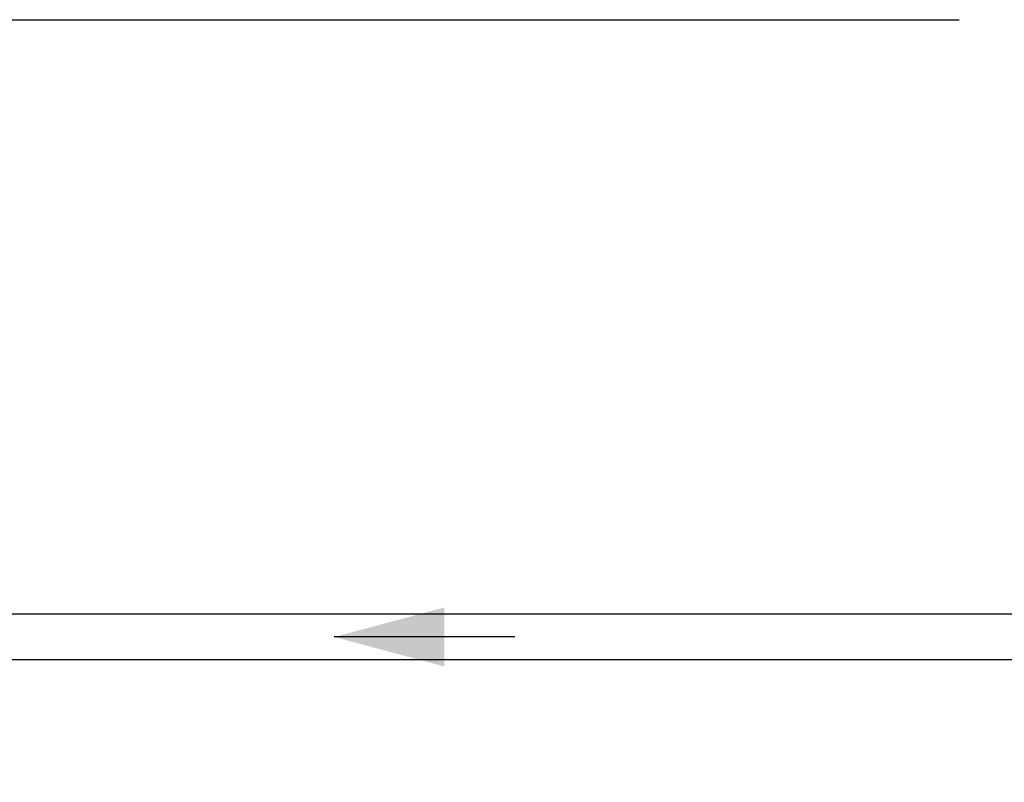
# Model space of a CAD drawing. Header units: millimetres. Extents: x 252 to 294, y 11.7 to 33.4.
# Tile 16 of 32: x 264.2 to 266.3, y 15.1 to 16.8. Entities that reach past the tile are written whole.
import ezdxf

# ---------------------------------------------------------------- set-up
doc = ezdxf.new("R2010")
doc.units = ezdxf.units.MM
doc.header["$LTSCALE"] = 10
doc.linetypes.add('HIDDEN2', pattern=[0.47625, 0.3175, -0.15875])
doc.layers.add('DI-Detalhes', color=251, linetype='HIDDEN2')
doc.layers.add('TQ-Condutos Gordura', color=2, linetype='Continuous', lineweight=25)
doc.layers.add('TQ-Sentido conduto Gordura', color=42, linetype='Continuous', lineweight=30)

msp = doc.modelspace()

# ---------------------------------------------------------------- hatches: boundary and pattern name
at = {"layer": 'TQ-Sentido conduto Gordura', "linetype": 'Continuous'}
msp.add_hatch(color=42, dxfattribs=at).paths.add_polyline_path([(264.8625, 15.4056), (265.104, 15.3409), (265.104, 15.4703)])

# ---------------------------------------------------------------- linework, layer by layer
at = {"layer": 'DI-Detalhes'}
msp.add_lwpolyline([(258.2961, 16.7599), (266.9401, 16.7599), (266.9401, 12.6709), (258.2961, 12.6709), (258.2961, 16.7599)], dxfattribs=at)
at = {"layer": 'TQ-Condutos Gordura'}
for p, q in [((268.6886, 15.4556), (261.5507, 15.4556)), ((268.6886, 15.3556), (261.5507, 15.3556))]:
    msp.add_line(p, q, dxfattribs=at)
at = {"layer": 'TQ-Sentido conduto Gordura'}
msp.add_lwpolyline([(265.2589, 15.4056), (264.8625, 15.4056)], dxfattribs=at)

doc.saveas('drawing.dxf')
